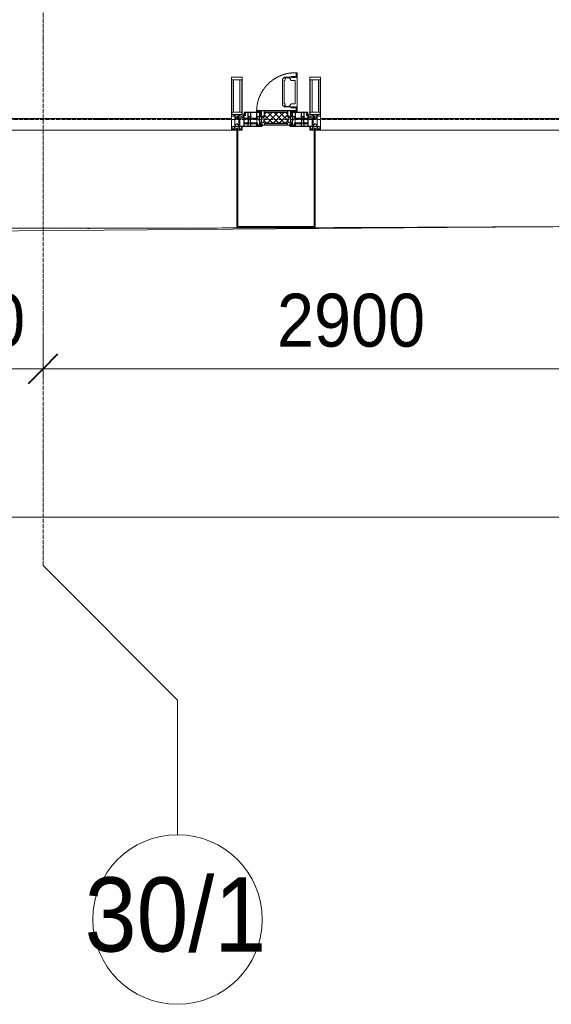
# Model space of a CAD drawing. Header units: millimetres. Extents: x 5617 to 137814, y 7718 to 189336.
# Tile 55 of 97: x 55045 to 57555, y 11226 to 15871. Entities that reach past the tile are written whole.
import ezdxf

# ---------------------------------------------------------------- set-up
doc = ezdxf.new("R2010")
doc.units = ezdxf.units.MM
for name, pattern in [('-D1-02х01', [3, 2, -1]), ('ADSK_Линия сетки', [25, 20, -2.5, 0, -2.5]), ('Линия сетки', [25, 20, -2.5, 0, -2.5])]:
    doc.linetypes.add(name, pattern=pattern)
for name, color, linetype, lineweight in [('Импосты витража', 7, 'Continuous', 18), ('Колонны', 7, 'Continuous', 18), ('Окна', 7, 'Continuous', 18), ('Оси', 7, 'Continuous', 9), ('Панели витража', 7, 'Continuous', 18), ('Размеры', 7, 'Continuous', 9), ('Размеры-100', 7, 'Continuous', 9), ('Форма', 7, 'Continuous', 18), ('Формообразующий элемент-перекрытие', 7, 'Continuous', 18), ('Элементы узлов', 7, 'Continuous', 18)]:
    doc.layers.add(name, color=color, linetype=linetype, lineweight=lineweight)
doc.styles.add('Arial', font='arial.ttf', dxfattribs={"width": 0.9, "height": 250})
doc.styles.add('Arial_1', font='arial.ttf', dxfattribs={"width": 0.9, "height": 350})
doc.dimstyles.new('Основной_2_5_мм', dxfattribs={"dimscale": 304.8, "dimtxt": 255.06485, "dimasz": 0.463911, "dimexe": 0.492126, "dimexo": 0.492126, "dimgap": 0.098425, "dimtad": 1, "dimdec": 0, "dimdsep": 46, "dimtxsty": 'Arial', "dimblk1": 'OBLIQUE', "dimblk2": 'OBLIQUE', "dimsah": 1, "dimcen": 0.09, "dimdle": 0.492126, "dimazin": 2, "dimtfac": 1, "dimtdec": 4, "dimtix": 1, "dimtmove": 0, "dimatfit": 3, "dimfxl": 1, "dimtvp": 1, "dimtolj": 1, "dimtzin": 0, "dimlwd": 20, "dimlwe": 20, "dimarcsym": 2})

# ---------------------------------------------------------------- blocks, each defined once
blk = doc.blocks.new('System Panel - A_PAN_Glass-7508020-МКСС_К4_L12_41_700_')
at = {"layer": 'Панели витража', "color": 253, "lineweight": 5, "true_color": 0xaaaaaa}
for p, q in [((656.25, 55), (-656.25, 55)), ((-656.25, 55), (-656.25, 0)), ((656.25, 0), (656.25, 55)), ((-656.25, 0), (656.25, 0))]:
    blk.add_line(p, q, dxfattribs=at)
blk = doc.blocks.new('A_PAN_Створка - 383мм-V70-МКСС_К4_L12_41_700_')
at = {"layer": 'Панели витража', "lineweight": 5}
h = blk.add_hatch(dxfattribs=at)
h.set_pattern_fill('FP_6', color=256, style=0, pattern_type=2)
h.set_pattern_definition([(45, (-120550, -15350), (-14.1421356, 14.1421356), []), (135, (-120550, -15350), (-14.1421356, -14.1421356), [])])
h.paths.add_polyline_path([(53.8, 31.8), (54.5, 31.8), (54.9, 34.1), (57.2, 36.4), (57.2, 60.8), (54.6, 63.4), (53.6, 82.7), (-54.6, 81.8), (-54.6, 63.4), (-57.2, 60.8), (-57.2, 36.4), (-54.9, 34.1), (-54.5, 31.8)])
at = {"layer": 'Окна', "lineweight": 5}
for p, q in [((39.7, 249), (31.1, 240.4)), ((31.1, 117.6), (31.1, 240.4)), ((41.4, 234.2), (39.1, 233.8)), ((39.1, 179), (39.1, 233.8)), ((70.1, 249), (39.7, 249)), ((41.4, 234.2), (43.5, 236.3)), ((45, 244.7), (42.3, 239.8)), ((42.3, 239.8), (43.5, 236.3)), ((45.9, 246.8), (45, 244.7)), ((63.3, 246.8), (45.9, 246.8)), ((64.1, 245), (63.3, 246.8)), ((64.1, 245), (66.7, 241)), ((66.7, 241), (68.6, 239.7)), ((68.6, 239.7), (68.6, 236.4)), ((68.6, 236.4), (71.1, 233.9)), ((70.1, 252.9), (70.1, 249)), ((95.1, 252.9), (70.1, 252.9)), ((71.1, 233.9), (89.5, 233.9)), ((74.1, 248.4), (74.1, 252.9)), ((89.1, 248.4), (74.1, 248.4)), ((89.1, 252.9), (89.1, 248.4)), ((89.5, 233.9), (90.6, 232.8)), ((90.6, 125.2), (90.6, 232.8)), ((93.1, 248.4), (93.1, 252.9)), ((97.9, 248.4), (93.1, 248.4)), ((95.1, 270.5), (95.1, 252.9)), ((99.6, 270.5), (95.1, 270.5)), ((97.9, 262.4), (95.1, 262.4)), ((97.9, 262.4), (97.9, 248.4)), ((99.6, 270.5), (99.6, 87.5)), ((39.1, 179), (39.1, 124.2)), ((39.7, 109), (31.1, 117.6)), ((41.4, 123.8), (39.1, 124.2)), ((70.1, 109), (39.7, 109)), ((41.4, 123.8), (43.5, 121.7)), ((42.3, 118.2), (43.5, 121.7)), ((45, 113.3), (42.3, 118.2)), ((45.9, 111.2), (45, 113.3)), ((63.3, 111.2), (45.9, 111.2)), ((64.1, 113), (63.3, 111.2)), ((64.1, 113), (66.7, 117)), ((66.7, 117), (68.6, 118.3)), ((68.6, 121.6), (71.1, 124.1)), ((68.6, 118.3), (68.6, 121.6)), ((70.1, 105.1), (70.1, 109)), ((95.1, 105.1), (70.1, 105.1)), ((71.1, 124.1), (89.5, 124.1)), ((74.1, 109.6), (74.1, 105.1)), ((89.1, 109.6), (74.1, 109.6)), ((89.1, 105.1), (89.1, 109.6)), ((89.5, 124.1), (90.6, 125.2)), ((93.1, 109.6), (93.1, 105.1)), ((97.9, 109.6), (93.1, 109.6)), ((95.1, 87.5), (95.1, 105.1)), ((97.9, 95.6), (95.1, 95.6)), ((97.9, 95.6), (97.9, 109.6)), ((-171, 57), (-156, 57)), ((-171, 17), (-171, 57)), ((-153, 73.5), (-150, 73.5)), ((-153, 60), (-153, 73.5)), ((-150, 84), (-78, 84)), ((-150, 73.5), (-150, 84)), ((-91.5, 92), (91.5, 92)), ((-91.5, 87.5), (-91.5, 92)), ((-73.9, 87.5), (-91.5, 87.5)), ((-78, 84), (-78, 23.5)), ((-73.9, 62.5), (-73.9, 87.5)), ((-70, 62.5), (-73.9, 62.5)), ((-70, 32.1), (-70, 62.5)), ((70, 62.5), (70, 32.1)), ((73.9, 62.5), (70, 62.5)), ((73.9, 87.5), (73.9, 62.5)), ((91.5, 87.5), (73.9, 87.5)), ((78, 84), (150, 84)), ((78, 23.5), (78, 84)), ((91.5, 92), (91.5, 87.5)), ((99.6, 87.5), (95.1, 87.5)), ((150, 84), (150, 73.5)), ((150, 73.5), (153, 73.5)), ((153, 73.5), (153, 60)), ((156, 57), (171, 57)), ((171, 57), (171, 17)), ((-67.9, 17), (-171, 17)), ((-78, 23.5), (-67.9, 23.5)), ((-61.4, 23.5), (-70, 32.1)), ((-67.9, 23.5), (-64.6, 26.8)), ((-67.9, 17), (-67.9, 23.5)), ((-61.4, 23.5), (-67.9, 17)), ((-64.6, 26.8), (-61.4, 23.5)), ((61.4, 23.5), (-61.4, 23.5)), ((70, 32.1), (61.4, 23.5)), ((61.4, 23.5), (64.6, 26.8)), ((67.9, 17), (61.4, 23.5)), ((64.6, 26.8), (67.9, 23.5)), ((67.9, 23.5), (67.9, 17)), ((67.9, 23.5), (78, 23.5)), ((171, 17), (67.9, 17))]:
    blk.add_line(p, q, dxfattribs=at)
at = {"layer": 'Окна', "color": 253, "lineweight": 5, "true_color": 0xaaaaaa}
for p, q in [((-171, 55.5), (-152, 55.5)), ((-152, 20), (-152, 73.5)), ((-150.5, 69.5), (-150.5, 73.5)), ((-145, 69.5), (-150.5, 69.5)), ((-150.5, 33.6), (-150.5, 68)), ((-150.5, 68), (-143.5, 68)), ((-150.5, 56.6), (-132.4, 56.6)), ((-136.4, 52.4), (-150.5, 52.4)), ((-148.5, 82.5), (-132.4, 82.5)), ((-148.5, 81), (-148.5, 82.5)), ((-143.5, 81), (-148.5, 81)), ((-145, 69.5), (-145, 79.5)), ((-143.5, 68), (-143.5, 81)), ((-137.2, 54.8), (-135.8, 50.8)), ((-132.5, 54.8), (-137.2, 54.8)), ((-132.1, 49), (-135.8, 50.8)), ((-132.5, 53.8), (-133.4, 52)), ((-133.4, 52), (-130.1, 50.4)), ((-132.5, 53.8), (-132.5, 54.8)), ((-132.4, 56.6), (-132.4, 82.5)), ((-132.1, 49), (-132.1, 36.8)), ((-131, 82.5), (-120.8, 82.5)), ((-131, 82.5), (-131, 64.6)), ((-131, 64.6), (-120.8, 64.6)), ((-131, 56.5), (-131, 62.6)), ((-120.8, 62.6), (-131, 62.6)), ((-131, 56.5), (-120.8, 56.5)), ((-131, 55.1), (-131, 52.7)), ((-120.8, 55.1), (-131, 55.1)), ((-129.4, 51.1), (-131, 52.7)), ((-130.1, 50.4), (-129.4, 51.1)), ((-130.1, 35.3), (-130.1, 50.4)), ((-122.4, 51.1), (-120.8, 52.7)), ((-121.7, 50.4), (-122.4, 51.1)), ((-118.4, 52), (-121.7, 50.4)), ((-121.7, 35.3), (-121.7, 50.4)), ((-120.8, 82.5), (-120.8, 64.6)), ((-120.8, 56.5), (-120.8, 62.6)), ((-120.8, 55.1), (-120.8, 52.7)), ((-119.7, 49), (-115.9, 50.8)), ((-119.7, 49), (-119.7, 36.8)), ((-119.3, 82.5), (-92.5, 82.5)), ((-119.3, 56.6), (-119.3, 82.5)), ((-92.5, 56.6), (-119.3, 56.6)), ((-119.3, 54.8), (-114.6, 54.8)), ((-119.3, 53.8), (-119.3, 54.8)), ((-119.3, 53.8), (-118.4, 52)), ((-114.6, 54.8), (-115.9, 50.8)), ((-94.1, 52.5), (-115.3, 52.5)), ((-89.9, 50.9), (-94.1, 52.5)), ((-92.5, 56.6), (-92.5, 82.5)), ((-90.8, 82.5), (-79.5, 82.5)), ((-90.8, 64.6), (-90.8, 82.5)), ((-80.1, 64.6), (-90.8, 64.6)), ((-90.8, 62.7), (-90.8, 56.6)), ((-80.4, 62.7), (-90.8, 62.7)), ((-90.8, 56.6), (-85.9, 56.6)), ((-89.9, 52.2), (-88.6, 53.5)), ((-89.9, 52.2), (-89.9, 50.9)), ((-89.9, 35.1), (-89.9, 50.9)), ((-85.9, 53.5), (-88.6, 53.5)), ((-85.9, 56.6), (-85.9, 53.5)), ((-85.9, 53.5), (-78, 45.6)), ((-85, 84), (-85, 87.5)), ((-85, 87.5), (-78, 87.5)), ((-78, 84), (-85, 84)), ((-80.4, 61.1), (-80.4, 62.7)), ((-78, 61.1), (-80.4, 61.1)), ((-80.1, 66.1), (-80.1, 64.6)), ((-78, 66.1), (-80.1, 66.1)), ((-79.5, 82.5), (-79.5, 80.6)), ((-79.5, 80.6), (-78, 80.6)), ((-78, 87.5), (-78, 84)), ((-78, 66.1), (-78, 61.1)), ((78, 87.5), (78, 84)), ((85, 87.5), (78, 87.5)), ((78, 84), (85, 84)), ((79.5, 80.6), (78, 80.6)), ((78, 66.1), (78, 61.1)), ((78, 66.1), (80.1, 66.1)), ((78, 61.1), (80.4, 61.1)), ((85.9, 53.5), (78, 45.6)), ((90.8, 82.5), (79.5, 82.5)), ((79.5, 82.5), (79.5, 80.6)), ((80.1, 66.1), (80.1, 64.6)), ((80.1, 64.6), (90.8, 64.6)), ((80.4, 62.7), (90.8, 62.7)), ((80.4, 61.1), (80.4, 62.7)), ((85, 84), (85, 87.5)), ((85.9, 56.6), (85.9, 53.5)), ((90.8, 56.6), (85.9, 56.6)), ((85.9, 53.5), (88.6, 53.5)), ((89.9, 52.2), (88.6, 53.5)), ((89.9, 50.9), (94.1, 52.5)), ((89.9, 52.2), (89.9, 50.9)), ((89.9, 35.1), (89.9, 50.9)), ((90.8, 64.6), (90.8, 82.5)), ((90.8, 62.7), (90.8, 56.6)), ((119.3, 82.5), (92.5, 82.5)), ((92.5, 56.6), (92.5, 82.5)), ((92.5, 56.6), (119.3, 56.6)), ((94.1, 52.5), (115.3, 52.5)), ((114.6, 54.8), (115.9, 50.8)), ((119.3, 54.8), (114.6, 54.8)), ((119.7, 49), (115.9, 50.8)), ((119.3, 53.8), (118.4, 52)), ((118.4, 52), (121.7, 50.4)), ((119.3, 56.6), (119.3, 82.5)), ((119.3, 53.8), (119.3, 54.8)), ((119.7, 49), (119.7, 36.8)), ((120.8, 82.5), (120.8, 64.6)), ((131, 82.5), (120.8, 82.5)), ((131, 64.6), (120.8, 64.6)), ((120.8, 56.5), (120.8, 62.6)), ((120.8, 62.6), (131, 62.6)), ((131, 56.5), (120.8, 56.5)), ((120.8, 55.1), (120.8, 52.7)), ((120.8, 55.1), (131, 55.1)), ((122.4, 51.1), (120.8, 52.7)), ((121.7, 50.4), (122.4, 51.1)), ((121.7, 35.3), (121.7, 50.4)), ((129.4, 51.1), (131, 52.7)), ((130.1, 50.4), (129.4, 51.1)), ((133.4, 52), (130.1, 50.4)), ((130.1, 35.3), (130.1, 50.4)), ((131, 82.5), (131, 64.6)), ((131, 56.5), (131, 62.6)), ((131, 55.1), (131, 52.7)), ((132.1, 49), (135.8, 50.8)), ((132.1, 49), (132.1, 36.8)), ((132.4, 56.6), (132.4, 82.5)), ((148.5, 82.5), (132.4, 82.5)), ((150.5, 56.6), (132.4, 56.6)), ((132.5, 54.8), (137.2, 54.8)), ((132.5, 53.8), (132.5, 54.8)), ((132.5, 53.8), (133.4, 52)), ((137.2, 54.8), (135.8, 50.8)), ((136.4, 52.4), (150.5, 52.4)), ((143.5, 81), (148.5, 81)), ((143.5, 68), (143.5, 81)), ((150.5, 68), (143.5, 68)), ((145, 69.5), (145, 79.5)), ((145, 69.5), (150.5, 69.5)), ((148.5, 81), (148.5, 82.5)), ((150.5, 69.5), (150.5, 73.5)), ((150.5, 33.6), (150.5, 68)), ((152, 20), (152, 73.5)), ((171, 55.5), (152, 55.5)), ((-171, 18.5), (-153.5, 18.5)), ((-153.5, 18.5), (-152, 20)), ((-136.3, 33.6), (-150.5, 33.6)), ((-150.5, 29.4), (-132.4, 29.4)), ((-150.5, 17), (-150.5, 29.4)), ((-132.4, 18.6), (-150.5, 18.6)), ((-137.2, 31), (-135.8, 35)), ((-132.5, 31), (-137.2, 31)), ((-132.1, 36.8), (-135.8, 35)), ((-133.4, 33.7), (-130.1, 35.3)), ((-132.5, 31.9), (-133.4, 33.7)), ((-132.5, 31.9), (-132.5, 31)), ((-132.4, 29.4), (-132.4, 18.6)), ((-129.4, 34.6), (-131, 33)), ((-131, 30.9), (-131, 33)), ((-120.8, 30.9), (-131, 30.9)), ((-131, 29.5), (-120.8, 29.5)), ((-131, 18.2), (-131, 29.5)), ((-120.8, 18.2), (-131, 18.2)), ((-130.1, 35.3), (-129.4, 34.6)), ((-121.7, 35.3), (-122.4, 34.6)), ((-122.4, 34.6), (-120.8, 33)), ((-118.4, 33.7), (-121.7, 35.3)), ((-120.8, 30.9), (-120.8, 33)), ((-120.8, 18.2), (-120.8, 29.5)), ((-119.7, 36.8), (-115.9, 35)), ((-119.3, 31.9), (-118.4, 33.7)), ((-119.3, 31.9), (-119.3, 31)), ((-119.3, 31), (-114.6, 31)), ((-92.5, 29.4), (-119.3, 29.4)), ((-119.3, 29.4), (-119.3, 18.6)), ((-119.3, 18.6), (-92.5, 18.6)), ((-114.6, 31), (-115.9, 35)), ((-94.1, 33.5), (-115.4, 33.5)), ((-89.9, 35.1), (-94.1, 33.5)), ((-92.5, 18.6), (-92.5, 29.4)), ((-90.8, 18.5), (-90.8, 29.4)), ((-90.8, 29.4), (-85.9, 29.4)), ((-87.3, 18.5), (-90.8, 18.5)), ((-89.9, 32.5), (-89.9, 35.1)), ((-85.9, 32.5), (-89.9, 32.5)), ((-87.3, 21.9), (-85.9, 21.9)), ((-87.3, 20.4), (-87.3, 21.9)), ((-87.3, 20.4), (-87.3, 18.5)), ((-84.8, 20.4), (-87.3, 20.4)), ((-85.9, 29.4), (-85.9, 32.5)), ((-85.9, 21.9), (-85.9, 29.4)), ((-85.9, 18.2), (-85.9, 20.4)), ((-75.9, 18.2), (-85.9, 18.2)), ((-83.4, 20.4), (-84.8, 20.4)), ((-70, 33.8), (-83.4, 20.4)), ((-78, 45.6), (-78, 36.8)), ((-78, 36.8), (-70, 36.8)), ((-75.9, 23.5), (-73, 23.5)), ((-75.9, 21.5), (-75.9, 23.5)), ((-75.9, 21.5), (-75.9, 18.2)), ((-74.9, 21.5), (-75.9, 21.5)), ((-74.9, 17.9), (-74.9, 21.5)), ((-68.9, 17.9), (-74.9, 17.9)), ((-67.2, 29.3), (-73, 23.5)), ((-70, 36.8), (-70, 33.8)), ((-68.9, 21.5), (-68.9, 17.9)), ((-67.9, 21.5), (-68.9, 21.5)), ((-67.9, 23.5), (-64.6, 26.8)), ((-67.9, 21.5), (-67.9, 23.5)), ((-64.6, 26.8), (-67.2, 29.3)), ((64.6, 26.8), (67.2, 29.3)), ((67.9, 23.5), (64.6, 26.8)), ((67.2, 29.3), (73, 23.5)), ((67.9, 21.5), (67.9, 23.5)), ((67.9, 21.5), (68.9, 21.5)), ((68.9, 21.5), (68.9, 17.9)), ((68.9, 17.9), (74.9, 17.9)), ((70, 36.8), (70, 33.8)), ((78, 36.8), (70, 36.8)), ((70, 33.8), (83.4, 20.4)), ((75.9, 23.5), (73, 23.5)), ((74.9, 21.5), (75.9, 21.5)), ((74.9, 17.9), (74.9, 21.5)), ((75.9, 21.5), (75.9, 23.5)), ((75.9, 21.5), (75.9, 18.2)), ((75.9, 18.2), (85.9, 18.2)), ((78, 45.6), (78, 36.8)), ((83.4, 20.4), (84.8, 20.4)), ((84.8, 20.4), (87.3, 20.4)), ((85.9, 32.5), (89.9, 32.5)), ((85.9, 29.4), (85.9, 32.5)), ((85.9, 21.9), (85.9, 29.4)), ((90.8, 29.4), (85.9, 29.4)), ((87.3, 21.9), (85.9, 21.9)), ((85.9, 18.2), (85.9, 20.4)), ((87.3, 20.4), (87.3, 21.9)), ((87.3, 20.4), (87.3, 18.5)), ((87.3, 18.5), (90.8, 18.5)), ((89.9, 35.1), (94.1, 33.5)), ((89.9, 32.5), (89.9, 35.1)), ((90.8, 18.5), (90.8, 29.4)), ((92.5, 18.6), (92.5, 29.4)), ((92.5, 29.4), (119.3, 29.4)), ((119.3, 18.6), (92.5, 18.6)), ((94.1, 33.5), (115.4, 33.5)), ((114.6, 31), (115.9, 35)), ((119.3, 31), (114.6, 31)), ((119.7, 36.8), (115.9, 35)), ((118.4, 33.7), (121.7, 35.3)), ((119.3, 31.9), (118.4, 33.7)), ((119.3, 31.9), (119.3, 31)), ((119.3, 29.4), (119.3, 18.6)), ((122.4, 34.6), (120.8, 33)), ((120.8, 30.9), (120.8, 33)), ((120.8, 30.9), (131, 30.9)), ((120.8, 18.2), (120.8, 29.5)), ((131, 29.5), (120.8, 29.5)), ((120.8, 18.2), (131, 18.2)), ((121.7, 35.3), (122.4, 34.6)), ((130.1, 35.3), (129.4, 34.6)), ((129.4, 34.6), (131, 33)), ((133.4, 33.7), (130.1, 35.3)), ((131, 30.9), (131, 33)), ((131, 18.2), (131, 29.5)), ((132.1, 36.8), (135.8, 35)), ((150.5, 29.4), (132.4, 29.4)), ((132.4, 29.4), (132.4, 18.6)), ((132.4, 18.6), (150.5, 18.6)), ((132.5, 31.9), (133.4, 33.7)), ((132.5, 31.9), (132.5, 31)), ((132.5, 31), (137.2, 31)), ((137.2, 31), (135.8, 35)), ((136.3, 33.6), (150.5, 33.6)), ((150.5, 17), (150.5, 29.4)), ((153.5, 18.5), (152, 20)), ((171, 18.5), (153.5, 18.5))]:
    blk.add_line(p, q, dxfattribs=at)
at = {"layer": 'Окна', "linetype": '-D1-02х01', "lineweight": 5}
blk.add_arc((91.4, 87.5), 183, 88.8555, 178.5909, dxfattribs=at)
at = {"layer": 'Окна', "lineweight": 5}
for centre, start, end in [((-156, 60), 270, 360), ((156, 60), 180, 270)]:
    blk.add_arc(centre, 3, start, end, dxfattribs=at)
at = {"layer": 'Элементы узлов', "color": 253, "lineweight": 5, "true_color": 0xaaaaaa}
for p, q in [((-91.5, 92), (-91.5, 87.5)), ((-91.5, 92), (91.5, 92)), ((-91.5, 87.5), (-73.9, 87.5)), ((-83.4, 90.3), (-69.4, 90.3)), ((-83.4, 90.3), (-83.4, 87.5)), ((-73.9, 87.5), (-73.9, 62.5)), ((-69.4, 85.5), (-73.9, 85.5)), ((-73.9, 81.5), (-69.4, 81.5)), ((-69.4, 66.5), (-73.9, 66.5)), ((-73.9, 62.5), (-70, 62.5)), ((-70, 62.5), (-70, 32.1)), ((-69.4, 90.3), (-69.4, 85.5)), ((-69.4, 81.5), (-69.4, 66.5)), ((-67.9, 89.3), (-66.9, 90.3)), ((-67.9, 62.5), (-67.9, 89.3)), ((-61.7, 62.5), (-67.9, 62.5)), ((-66, 56.5), (-67.8, 55.7)), ((-67.8, 55.7), (-67.8, 38.3)), ((-66.9, 90.3), (-57.4, 90.3)), ((-66, 56.5), (-62, 59.1)), ((-62, 59.1), (-60.7, 61)), ((-60.1, 67.7), (-61.7, 64.9)), ((-61.7, 64.9), (-61.7, 62.5)), ((-60.7, 61), (-57.4, 61)), ((-56.4, 67.7), (-60.1, 67.7)), ((-57.4, 90.3), (-56.4, 89.4)), ((-57.4, 61), (-54.9, 63.5)), ((-54.6, 63.4), (-57.2, 60.8)), ((-57.2, 60.8), (-57.2, 36.4)), ((-56.4, 89.4), (-56.4, 67.7)), ((-53.9, 90.3), (-54.9, 89.3)), ((-54.9, 89.3), (-54.9, 85.6)), ((-54.9, 85.6), (-53.9, 84.6)), ((-54.9, 81.9), (-53.8, 83)), ((-54.9, 63.5), (-54.9, 81.9)), ((-53.6, 82.7), (-54.6, 81.8)), ((-54.6, 81.8), (-54.6, 63.4)), ((53.9, 90.3), (-53.9, 90.3)), ((-53.9, 84.6), (53.9, 84.6)), ((53.8, 83), (-53.8, 83)), ((53.6, 82.7), (-53.6, 82.7)), ((54.6, 81.8), (53.6, 82.7)), ((54.9, 81.9), (53.8, 83)), ((53.9, 90.3), (54.9, 89.3)), ((54.9, 85.6), (53.9, 84.6)), ((54.6, 63.4), (54.6, 81.8)), ((57.2, 60.8), (54.6, 63.4)), ((54.9, 89.3), (54.9, 85.6)), ((54.9, 63.5), (54.9, 81.9)), ((57.4, 61), (54.9, 63.5)), ((57.4, 90.3), (56.4, 89.4)), ((56.4, 89.4), (56.4, 67.7)), ((56.4, 67.7), (60.1, 67.7)), ((57.2, 36.4), (57.2, 60.8)), ((66.9, 90.3), (57.4, 90.3)), ((60.7, 61), (57.4, 61)), ((60.1, 67.7), (61.7, 64.9)), ((62, 59.1), (60.7, 61)), ((61.7, 64.9), (61.7, 62.5)), ((61.7, 62.5), (67.9, 62.5)), ((66, 56.5), (62, 59.1)), ((66, 56.5), (67.8, 55.7)), ((67.9, 89.3), (66.9, 90.3)), ((67.8, 55.7), (67.8, 38.3)), ((67.9, 62.5), (67.9, 89.3)), ((69.4, 90.3), (69.4, 85.5)), ((83.4, 90.3), (69.4, 90.3)), ((69.4, 85.5), (73.9, 85.5)), ((69.4, 81.5), (69.4, 66.5)), ((73.9, 81.5), (69.4, 81.5)), ((69.4, 66.5), (73.9, 66.5)), ((70, 62.5), (70, 32.1)), ((73.9, 62.5), (70, 62.5)), ((91.5, 87.5), (73.9, 87.5)), ((73.9, 87.5), (73.9, 62.5)), ((83.4, 90.3), (83.4, 87.5)), ((91.5, 92), (91.5, 87.5)), ((-70, 32.1), (-61.4, 23.5)), ((-67.8, 38.3), (-65.7, 37.4)), ((-65.7, 37.4), (-60.8, 34.7)), ((61.4, 23.5), (-61.4, 23.5)), ((-60.8, 34.7), (-57.3, 35.9)), ((-55.2, 33.8), (-57.3, 35.9)), ((-57.2, 36.4), (-54.9, 34.1)), ((-55.2, 33.8), (-54.8, 31.5)), ((-54.9, 34.1), (-54.5, 31.8)), ((-53.9, 30.5), (-54.9, 29.5)), ((-54.9, 29.5), (-54.9, 25.8)), ((-54.9, 25.8), (-53.9, 24.8)), ((0, 31.5), (-54.8, 31.5)), ((-54.5, 31.8), (54.5, 31.8)), ((53.9, 30.5), (-53.9, 30.5)), ((-53.9, 24.8), (53.9, 24.8)), ((0, 31.5), (54.8, 31.5)), ((53.9, 30.5), (54.9, 29.5)), ((54.9, 25.8), (53.9, 24.8)), ((54.5, 31.8), (54.9, 34.1)), ((55.2, 33.8), (54.8, 31.5)), ((54.9, 34.1), (57.2, 36.4)), ((54.9, 29.5), (54.9, 25.8)), ((55.2, 33.8), (57.3, 35.9)), ((60.8, 34.7), (57.3, 35.9)), ((65.7, 37.4), (60.8, 34.7)), ((70, 32.1), (61.4, 23.5)), ((67.8, 38.3), (65.7, 37.4))]:
    blk.add_line(p, q, dxfattribs=at)
blk = doc.blocks.new('Rectangular Mullion - 50Wx250H-2623690-МКСС_К4_L12_41_700_')
at = {"layer": 'Элементы узлов', "color": 253, "lineweight": 5, "true_color": 0xaaaaaa}
for p, q in [((-25, 65.2), (-25, 250)), ((-25, 250), (0, 250)), ((-23, 237.3), (0, 237.3)), ((-23, 237.3), (-23, 73.6)), ((-14.9, 84), (-14.9, 237.3)), ((25, 250), (0, 250)), ((23, 237.3), (0, 237.3)), ((14.9, 84), (14.9, 237.3)), ((23, 237.3), (23, 73.6)), ((25, 65.2), (25, 250)), ((-14, 65.2), (-25, 65.2)), ((0, 84), (-23, 84)), ((-0.5, 73.6), (-23, 73.6)), ((-14, 71.3), (-14, 65.2)), ((-10, 71.3), (-14, 71.3)), ((-10, 53), (-10, 71.3)), ((-8.7, 53), (-10, 53)), ((-10, 53), (-10, 17)), ((-8.7, 53), (-7, 54.7)), ((-7, 65.2), (-5.9, 67.3)), ((-7, 65.2), (-7, 54.7)), ((-4.1, 67.3), (-5.9, 67.3)), ((-4.1, 67.3), (-2.9, 65.1)), ((-2.9, 65.1), (-2.9, 54.6)), ((-1.3, 53), (-2.9, 54.6)), ((0, 53), (-1.3, 53)), ((0, 84), (23, 84)), ((0, 53), (1.3, 53)), ((0.5, 73.6), (23, 73.6)), ((1.3, 53), (2.9, 54.6)), ((4.1, 67.3), (2.9, 65.1)), ((2.9, 65.1), (2.9, 54.6)), ((4.1, 67.3), (5.9, 67.3)), ((7, 65.2), (5.9, 67.3)), ((7, 65.2), (7, 54.7)), ((8.7, 53), (7, 54.7)), ((8.7, 53), (10, 53)), ((10, 71.3), (14, 71.3)), ((10, 53), (10, 71.3)), ((10, 53), (10, 17)), ((14, 71.3), (14, 65.2)), ((14, 65.2), (25, 65.2)), ((-23.8, 14.6), (-25, 14.2)), ((-25, 0), (-25, 14.2)), ((-22.3, 17), (-23.8, 17)), ((-23.8, 17), (-23.8, 14.6)), ((-22.5, 10.6), (-23.8, 14.6)), ((-22.5, 10.6), (-23.7, 9.9)), ((-23.7, 1.3), (-23.7, 9.9)), ((-23.7, 1.3), (-11.8, 1.3)), ((-23.2, 10.2), (-22.5, 8)), ((-22.5, 8), (-22.5, 4.5)), ((-21.3, 4.5), (-22.5, 4.5)), ((-22.3, 17), (-22.3, 16)), ((-22.3, 16), (-21.3, 16)), ((-19, 17.6), (-21.3, 16)), ((-21.3, 4.5), (-21.3, 6.5)), ((-21.3, 6.5), (-14.2, 6.5)), ((-18.4, 16.6), (-19, 17.6)), ((-7.4, 16.6), (-18.4, 16.6)), ((-14.2, 6.5), (-14.2, 4.5)), ((-13.2, 4.5), (-14.2, 4.5)), ((-13.2, 4.5), (-12.2, 7.2)), ((-12.7, 7.6), (-11.3, 11.4)), ((-12.7, 7.6), (-11.8, 6.9)), ((-12.2, 9), (-12.2, 14.8)), ((-12.2, 14.8), (0, 14.8)), ((-11.8, 1.3), (-11.8, 6.9)), ((-10.5, 11.2), (-11.3, 11.4)), ((-10.5, 1.5), (-10.5, 11.2)), ((-4.8, 1.5), (-10.5, 1.5)), ((-10, 17), (-7.5, 17)), ((-8.5, 23), (-1.5, 30)), ((-8.5, 18.5), (-8.5, 23)), ((-7.5, 18.5), (-8.5, 18.5)), ((-7.5, 17), (-7.5, 18.5)), ((-7.4, 18), (-7.4, 16.6)), ((-2.6, 18), (-7.4, 18)), ((0, 8), (-4.8, 8)), ((-4.8, 1.5), (-4.8, 8)), ((-2.6, 18), (-2.6, 16.8)), ((-2.6, 16.8), (0, 16.8)), ((-1.5, 30), (0, 30)), ((1.5, 30), (0, 30)), ((2.6, 16.8), (0, 16.8)), ((0, 14.8), (0, 16.8)), ((0, 14.8), (0, 16.8)), ((12.2, 14.8), (0, 14.8)), ((0, 0), (0, 8)), ((0, 8), (4.8, 8)), ((0, 0), (0, 8)), ((8.5, 23), (1.5, 30)), ((2.6, 18), (2.6, 16.8)), ((2.6, 18), (7.4, 18)), ((4.8, 1.5), (4.8, 8)), ((4.8, 1.5), (10.5, 1.5)), ((7.4, 18), (7.4, 16.6)), ((7.4, 16.6), (18.4, 16.6)), ((7.5, 18.5), (8.5, 18.5)), ((7.5, 17), (7.5, 18.5)), ((10, 17), (7.5, 17)), ((8.5, 18.5), (8.5, 23)), ((10.5, 11.2), (11.3, 11.4)), ((10.5, 1.5), (10.5, 11.2)), ((12.7, 7.6), (11.3, 11.4)), ((12.7, 7.6), (11.8, 6.9)), ((11.8, 1.3), (11.8, 6.9)), ((23.7, 1.3), (11.8, 1.3)), ((12.2, 9), (12.2, 14.8)), ((13.2, 4.5), (12.2, 7.2)), ((13.2, 4.5), (14.2, 4.5)), ((21.3, 6.5), (14.2, 6.5)), ((14.2, 6.5), (14.2, 4.5)), ((18.4, 16.6), (19, 17.6)), ((19, 17.6), (21.3, 16)), ((22.3, 16), (21.3, 16)), ((21.3, 4.5), (21.3, 6.5)), ((21.3, 4.5), (22.5, 4.5)), ((22.3, 17), (22.3, 16)), ((22.3, 17), (23.8, 17)), ((22.5, 10.6), (23.8, 14.6)), ((22.5, 10.6), (23.7, 9.9)), ((23.2, 10.2), (22.5, 8)), ((22.5, 8), (22.5, 4.5)), ((23.7, 1.3), (23.7, 9.9)), ((23.8, 17), (23.8, 14.6)), ((23.8, 14.6), (25, 14.2)), ((25, 0), (25, 14.2)), ((-25, 0), (0, 0)), ((25, 0), (0, 0))]:
    blk.add_line(p, q, dxfattribs=at)
for centre, start, end in [((-0.5, 73.1), 360, 90), ((0.5, 73.1), 90, 180)]:
    blk.add_arc(centre, 0.5, start, end, dxfattribs=at)
blk = doc.blocks.new('Rectangular Mullion - R_StandardFrame_50Wx250H-V67-МКСС_К4_L12_41_700_')
at = {"layer": 'Импосты витража', "color": 253, "lineweight": 5, "true_color": 0xaaaaaa}
for p, q in [((-25, -250), (-25, 0)), ((-25, 0), (0, 0)), ((5, 0), (25, 0)), ((25, 0), (25, -17)), ((25, -57), (25, -250)), ((25, -250), (-25, -250))]:
    blk.add_line(p, q, dxfattribs=at)
blk = doc.blocks.new('Rectangular Mullion - R_StandardFrame_50Wx250H-V68-МКСС_К4_L12_41_700_')
at = {"layer": 'Импосты витража', "color": 253, "lineweight": 5, "true_color": 0xaaaaaa}
for p, q in [((-25, -17), (-25, 0)), ((-25, 0), (-5, 0)), ((0, 0), (25, 0)), ((25, 0), (25, -250)), ((-25, -250), (-25, -57)), ((25, -250), (-25, -250))]:
    blk.add_line(p, q, dxfattribs=at)
blk = doc.blocks.new('A_SLK_PAN_Type1 - Прямой тип панели Ф-1_1-7501702-МКСС_К4_L12_41_700_')
at = {"layer": 'Колонны', "lineweight": 5}
for p, q in [((-185, 460), (185, 460)), ((-185, 0), (-185, 460)), ((-180, 455), (-180, 0)), ((180, 455), (-180, 455)), ((180, 0), (180, 455)), ((185, 460), (185, 0)), ((-180, 0), (-185, 0)), ((185, 0), (180, 0))]:
    blk.add_line(p, q, dxfattribs=at)
blk = doc.blocks.new('135_SLK_K4_AR_FCD_rvt-1-МКСС_К4_L12_41_700_')
at = {"layer": 'Форма', "color": 253, "lineweight": 5, "true_color": 0xaaaaaa, "flags": 128}
blk.add_lwpolyline([(114341.6, 14827.2), (118320, 14866.3), (121358.5, 14890.7), (122269.1, 14896.6)], dxfattribs=at)
at = {"layer": 'Форма', "color": 253, "lineweight": 9, "true_color": 0xaaaaaa}
blk.add_open_spline([(119002.5, 14886.4), (119058.6, 14886.4), (119232.2, 14886.4), (119464.5, 14886.5), (119699.6, 14886.8), (119876, 14887.1), (120052.3, 14887.4), (120287.4, 14888), (120581.2, 14888.8), (120874.9, 14889.8), (121110, 14890.7), (121286.4, 14891.5), (121462.7, 14892.3), (121697.8, 14893.4), (121991.5, 14895), (122285.3, 14896.7), (122520.3, 14898.2), (122755.5, 14899.7), (123049.5, 14901.8), (123401.9, 14904.4), (123695.6, 14906.7), (123923.8, 14908.6), (124034.6, 14909.5), (124086.5, 14910)], degree=3, knots=[-0.4351482, -0.4351482, -0.4351482, -0.4351482, -0.4310345, -0.4224138, -0.4181034, -0.4137931, -0.4094828, -0.4051724, -0.3965517, -0.387931, -0.3836207, -0.3793103, -0.375, -0.3706897, -0.362069, -0.3534483, -0.3491379, -0.3448276, -0.3362069, -0.3275862, -0.3189655, -0.3146552, -0.3108477, -0.3108477, -0.3108477, -0.3108477], dxfattribs=at)
at = {"layer": 'Формообразующий элемент-перекрытие', "color": 253, "lineweight": 5, "true_color": 0xaaaaaa}
blk.add_open_spline([(119671, 14885), (119668.7, 14885), (119665.3, 14885), (119661.9, 14885), (119660.8, 14885)], degree=3, knots=[0.413627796, 0.413627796, 0.413627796, 0.413627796, 0.4137931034, 0.4138739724, 0.4138739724, 0.4138739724, 0.4138739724], dxfattribs=at)
at = {"layer": 'Импосты витража', "color": 253, "lineweight": 5, "true_color": 0xaaaaaa}
for p in [(120365, 15350), (120735, 15350)]:
    blk.add_blockref('Rectangular Mullion - 50Wx250H-2623690-МКСС_К4_L12_41_700_', p, dxfattribs=at)
at = {"layer": 'Импосты витража', "color": 253, "lineweight": 5, "true_color": 0xaaaaaa, "extrusion": (0, 0, -1), "rotation": 180}
for name, p in [('Rectangular Mullion - R_StandardFrame_50Wx250H-V67-МКСС_К4_L12_41_700_', (-120365, 15350)), ('Rectangular Mullion - R_StandardFrame_50Wx250H-V68-МКСС_К4_L12_41_700_', (-120735, 15350))]:
    blk.add_blockref(name, p, dxfattribs=at)
at = {"layer": 'Колонны', "color": 253, "lineweight": 5, "true_color": 0xaaaaaa, "rotation": 180}
blk.add_blockref('A_SLK_PAN_Type1 - Прямой тип панели Ф-1_1-7501702-МКСС_К4_L12_41_700_', (120550, 15350), dxfattribs=at)
at = {"layer": 'Панели витража', "color": 253, "lineweight": 5, "true_color": 0xaaaaaa}
for name, p in [('A_PAN_Створка - 383мм-V70-МКСС_К4_L12_41_700_', (120550, 15350)), ('System Panel - A_PAN_Glass-7508020-МКСС_К4_L12_41_700_', (119683.8, 15350)), ('System Panel - A_PAN_Glass-7508020-МКСС_К4_L12_41_700_', (121416.3, 15350))]:
    blk.add_blockref(name, p, dxfattribs=at)
blk = doc.blocks.new('Ось сетки - Круг_Ø8 мм-6577-МКСС_К4_L12_41_700_')
at = {"layer": 'Оси', "lineweight": 20}
for start, end in [(360, 180), (180, 360)]:
    blk.add_arc((0, 0), 4, start, end, dxfattribs=at)
blk = doc.blocks.new('DIMBLOCK7-МКСС_К4_L12_41_700_')
at = {"layer": 'Размеры-100', "lineweight": 20, "transparency": 16777216}
for p, q in [((29255.4, 13523.5), (29255.4, 13673.5)), ((72455.4, 13523.5), (72455.4, 13673.5)), ((29105.4, 13523.5), (72605.4, 13523.5)), ((29255.4, 13523.5), (29255.4, 13473.5)), ((72455.4, 13523.5), (72455.4, 13473.5))]:
    blk.add_line(p, q, dxfattribs=at)
at = {"layer": 'Размеры-100', "lineweight": 40, "transparency": 16777216}
for p, q in [((29255.4, 13523.5), (29326.1, 13594.2)), ((72455.4, 13523.5), (72526.1, 13594.2)), ((29255.4, 13523.5), (29184.7, 13452.8)), ((72455.4, 13523.5), (72384.7, 13452.8))]:
    blk.add_line(p, q, dxfattribs=at)
at = {"layer": 'Размеры-100', "color": 0, "lineweight": 20, "transparency": 16777216, "insert": (50423.7, 13878.1), "char_height": 250, "width": 1035.956, "attachment_point": 1, "line_spacing_factor": 0.941778, "style": 'Arial'}
blk.add_mtext('43200', dxfattribs=at)
blk = doc.blocks.new('_Oblique')
at = {"color": 0, "linetype": 'ByBlock', "lineweight": -2}
blk.add_line((-0.5, -0.5), (0.5, 0.5), dxfattribs=at)
blk = doc.blocks.new('DIMBLOCK17-МКСС_К4_L12_41_700_')
at = {"layer": 'Размеры-100', "lineweight": 20, "transparency": 16777216}
for p, q in [((54455.4, 14223.5), (54455.4, 14373.5)), ((55155.4, 14223.5), (55155.4, 14373.5)), ((54455.4, 14223.5), (55155.4, 14223.5)), ((54455.4, 14223.5), (54455.4, 14173.5)), ((55155.4, 14223.5), (55155.4, 14173.5))]:
    blk.add_line(p, q, dxfattribs=at)
at = {"layer": 'Размеры-100', "lineweight": 40, "transparency": 16777216}
for p, q in [((54455.4, 14223.5), (54526.1, 14294.2)), ((55155.4, 14223.5), (55226.1, 14294.2)), ((54455.4, 14223.5), (54384.7, 14152.8)), ((55155.4, 14223.5), (55084.7, 14152.8))]:
    blk.add_line(p, q, dxfattribs=at)
at = {"layer": 'Размеры-100', "color": 0, "lineweight": 20, "transparency": 16777216, "insert": (54546.4, 14578.1), "char_height": 250, "width": 621.573, "attachment_point": 1, "line_spacing_factor": 0.941778, "style": 'Arial'}
blk.add_mtext('700', dxfattribs=at)
blk = doc.blocks.new('DIMBLOCK18-МКСС_К4_L12_41_700_')
at = {"layer": 'Размеры-100', "lineweight": 20, "transparency": 16777216}
for p, q in [((55155.4, 14223.5), (55155.4, 14373.5)), ((58055.4, 14223.5), (58055.4, 14373.5)), ((55155.4, 14223.5), (58055.4, 14223.5)), ((55155.4, 14223.5), (55155.4, 14173.5)), ((58055.4, 14223.5), (58055.4, 14173.5))]:
    blk.add_line(p, q, dxfattribs=at)
at = {"layer": 'Размеры-100', "lineweight": 40, "transparency": 16777216}
for p, q in [((55155.4, 14223.5), (55226.1, 14294.2)), ((58055.4, 14223.5), (58126.1, 14294.2)), ((55155.4, 14223.5), (55084.7, 14152.8)), ((58055.4, 14223.5), (57984.7, 14152.8))]:
    blk.add_line(p, q, dxfattribs=at)
at = {"layer": 'Размеры-100', "color": 0, "lineweight": 20, "transparency": 16777216, "insert": (56260.1, 14578.1), "char_height": 250, "width": 828.765, "attachment_point": 1, "line_spacing_factor": 0.941778, "style": 'Arial'}
blk.add_mtext('2900', dxfattribs=at)

msp = doc.modelspace()

# ---------------------------------------------------------------- linework, layer by layer
at = {"layer": 'Оси', "linetype": 'Линия сетки'}
msp.add_line((55155.4, 13295.7), (55155.4, 33080), dxfattribs=at)
at = {"layer": 'Оси', "linetype": 'ADSK_Линия сетки'}
msp.add_line((72455.4, 15400), (25603.7, 15400), dxfattribs=at)
at = {"layer": 'Оси'}
for p, q in [((55155.4, 13295.7), (55790.4, 12660.7)), ((55790.4, 12660.7), (55790.4, 12025.7))]:
    msp.add_line(p, q, dxfattribs=at)

# ---------------------------------------------------------------- block references
at = {"lineweight": 5}
msp.add_blockref('135_SLK_K4_AR_FCD_rvt-1-МКСС_К4_L12_41_700_', (-64294.6, 0), dxfattribs=at)
at = {"layer": 'Оси', "lineweight": 20, "xscale": 99.99999999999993, "yscale": 99.99999999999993, "zscale": 99.99999999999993}
msp.add_blockref('Ось сетки - Круг_Ø8 мм-6577-МКСС_К4_L12_41_700_', (55790.4, 11625.7), dxfattribs=at)

# ---------------------------------------------------------------- texts
at = {"layer": 'Оси', "insert": (55352.2, 11824.7), "char_height": 350, "width": 1060.633, "attachment_point": 1, "style": 'Arial_1'}
msp.add_mtext('30/1', dxfattribs=at)

# ---------------------------------------------------------------- dimensions: what is measured, and where the dimension line sits
at = {"layer": 'Размеры', "lineweight": 20}
for base, p1, p2, override, picture, middle in [((55155.4, 14223.5), (54455.4, 14323.5), (55155.4, 14323.5), {"dimpost": '<>', "dimfxl": 700}, 'DIMBLOCK17-МКСС_К4_L12_41_700_', (54805.4, 14381.2)), ((58055.4, 14223.5), (55155.4, 14323.5), (58055.4, 14323.5), {"dimpost": '<>', "dimfxl": 2900}, 'DIMBLOCK18-МКСС_К4_L12_41_700_', (56605.4, 14381.2)), ((72455.4, 13523.5), (29255.4, 13623.5), (72455.4, 13623.5), {"dimpost": '<>', "dimfxl": 43200}, 'DIMBLOCK7-МКСС_К4_L12_41_700_', (50855.4, 13681.3))]:
    dim = msp.add_linear_dim(base=base, p1=p1, p2=p2, dimstyle='Основной_2_5_мм', override=override, dxfattribs=at)
    dim.commit()
    dim.dimension.update_dxf_attribs({"geometry": picture, "text_midpoint": middle})

doc.saveas('drawing.dxf')
